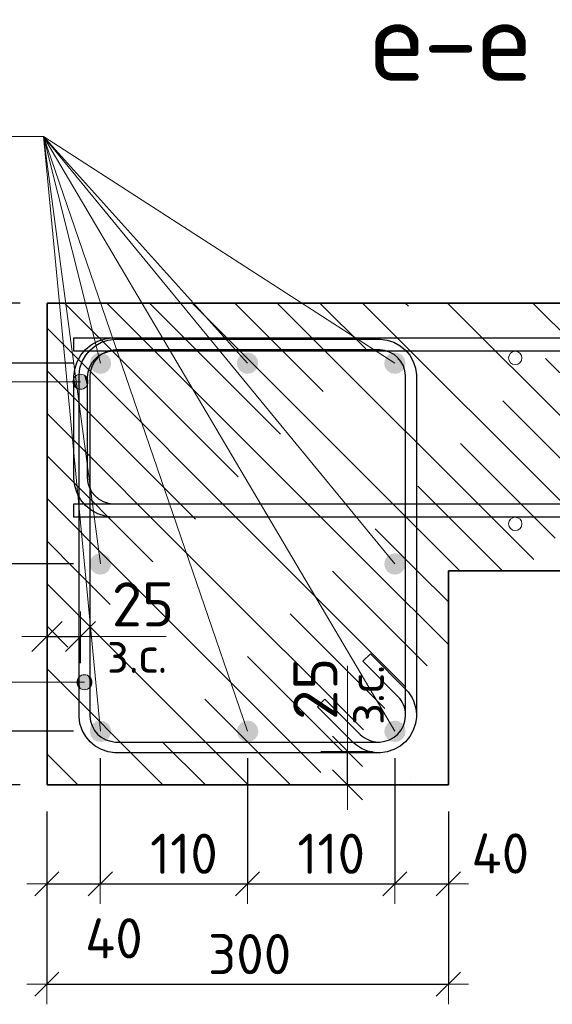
# Model space of a CAD drawing. Header units: metres. Extents: x -38 to 89, y -15 to 21.
# Tile 104 of 129: x 72.215 to 72.613, y 5.091 to 5.827. Entities that reach past the tile are written whole.
import ezdxf

# ---------------------------------------------------------------- set-up
doc = ezdxf.new("R2010")
doc.units = ezdxf.units.M
doc.header["$PDMODE"] = 65
for name, color, linetype, lineweight in [('XR$6$Арм. стержнями верхней зоны', 180, 'Continuous', 35), ('XR$6$Арм. стержнями нижней зоны', 180, 'Continuous', 35), ('XR$6$Арм.стержн. Арматура края', 96, 'Continuous', 35), ('XR$6$Арм.стержн. Хомут', 240, 'Continuous', 35), ('XR$6$Арм.стержн.горизонт. 1', 180, 'Continuous', 35), ('XR$6$Размерная линия (1)', 7, 'Continuous', 13), ('XR$6$Размерная линия_ общее', 7, 'Continuous', 13)]:
    doc.layers.add(name, color=color, linetype=linetype, lineweight=lineweight)
doc.styles.add('ISOCPEUR', font='txt')
doc.dimstyles.new('DIMSTYLE_18', dxfattribs={"dimtxt": 0.033, "dimasz": 0.0375, "dimexe": 0, "dimexo": 0, "dimgap": 0.0165, "dimtad": 2, "dimdec": 0, "dimlfac": 1000, "dimrnd": 1, "dimzin": 12, "dimdsep": 46, "dimtxsty": 'ISOCPEUR', "dimblk1": 'ALL_ML_STRICH', "dimblk2": 'ALL_ML_STRICH', "dimsah": 1, "dimcen": 0, "dimclrd": 7, "dimclre": 256, "dimclrt": 7, "dimadec": 0, "dimazin": 0, "dimtfac": 1, "dimtdec": 0, "dimtix": 1, "dimtmove": 2, "dimatfit": 3, "dimfxl": 0, "dimtvp": 1.2, "dimtzin": 0, "dimlwd": 0, "dimlwe": -3, "dimarcsym": 0})
doc.dimstyles.new('DIMSTYLE_24', dxfattribs={"dimtxt": 0.03, "dimasz": 0.03, "dimexe": 0, "dimexo": 0, "dimgap": 0.015, "dimtad": 2, "dimdec": 0, "dimlfac": 1000, "dimrnd": 5, "dimzin": 12, "dimdsep": 46, "dimtxsty": 'ISOCPEUR', "dimblk1": 'ALL_ML_STRICH', "dimblk2": 'ALL_ML_STRICH', "dimsah": 1, "dimcen": 0, "dimclrd": 7, "dimclre": 256, "dimclrt": 7, "dimadec": 0, "dimazin": 0, "dimtfac": 1, "dimtdec": 0, "dimtix": 1, "dimtmove": 2, "dimatfit": 3, "dimfxl": 0, "dimtzin": 0, "dimlwd": 0, "dimlwe": -3, "dimarcsym": 0})
doc.dimstyles.new('DIMSTYLE_28', dxfattribs={"dimtxt": 0.03, "dimasz": 0.03, "dimexe": 0, "dimexo": 0, "dimgap": 0.015, "dimtad": 2, "dimdec": 0, "dimlfac": 1000, "dimrnd": 5, "dimzin": 12, "dimdsep": 46, "dimtxsty": 'ISOCPEUR', "dimblk1": 'ALL_ML_STRICH', "dimblk2": 'ALL_ML_STRICH', "dimsah": 1, "dimcen": 0, "dimclrd": 7, "dimclre": 256, "dimclrt": 7, "dimadec": 0, "dimazin": 0, "dimtfac": 1, "dimtdec": 0, "dimtix": 1, "dimtmove": 2, "dimatfit": 3, "dimfxl": 0, "dimtvp": 1.2, "dimtzin": 0, "dimlwd": 0, "dimlwe": -3, "dimarcsym": 0})
doc.dimstyles.new('DIMSTYLE_35', dxfattribs={"dimtxt": 0.03, "dimasz": 0.03, "dimexe": 0, "dimexo": 0, "dimgap": 0.015, "dimtad": 0, "dimdec": 0, "dimlfac": 1000, "dimrnd": 5, "dimzin": 12, "dimdsep": 46, "dimtxsty": 'ISOCPEUR', "dimblk1": 'ALL_ML_STRICH', "dimblk2": 'ALL_ML_STRICH', "dimsah": 1, "dimcen": 0, "dimclrd": 7, "dimclre": 256, "dimclrt": 7, "dimadec": 0, "dimazin": 0, "dimtfac": 1, "dimtdec": 0, "dimtix": 1, "dimtmove": 2, "dimatfit": 3, "dimfxl": 0, "dimtvp": 1.2, "dimtzin": 0, "dimlwd": 0, "dimlwe": -3, "dimarcsym": 0})
pattern_1 = [(135, (0, 0), (-0.031819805, -0.031819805), [0.4, -0.05, 0, -0.05]), (135, (-0.01591, -0.01591), (-0.031819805, -0.031819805), [0.8, -0.1, 0.1, -0.1])]

# ---------------------------------------------------------------- blocks, each defined once
blk = doc.blocks.new('ALL_ML_STRICH')
at = {"color": 0, "linetype": 'ByBlock', "lineweight": -2}
for p, q in [((0, -0.5), (0, 0.5)), ((-0.3, -0.3), (0.3, 0.3)), ((-1, 0), (0.5, 0))]:
    blk.add_line(p, q, dxfattribs=at)
blk = doc.blocks.new('*D800')
at = {"layer": 'DEFPOINTS', "color": 7, "linetype": 'Continuous', "lineweight": 13, "transparency": 33554687}
for p in [(72.41955, 5.28017), (72.42455, 5.25517), (72.45954, 5.25517)]:
    blk.add_point(p, dxfattribs=at)
at = {"layer": 'XR$6$Размерная линия_ общее', "color": 253, "linetype": 'Continuous', "lineweight": -2, "true_color": 0xa0a0a0, "transparency": 33554687}
for p, q in [((72.43955, 5.28017), (72.45954, 5.28017)), ((72.44455, 5.25517), (72.45954, 5.25517))]:
    blk.add_line(p, q, dxfattribs=at)
at = {"layer": 'XR$6$Размерная линия_ общее', "color": 7, "linetype": 'Continuous', "lineweight": -2, "transparency": 33554687}
blk.add_line((72.45954, 5.25517), (72.45954, 5.28017), dxfattribs=at)
at = {"layer": 'XR$6$Размерная линия_ общее', "color": 7, "linetype": 'Continuous', "lineweight": 13, "transparency": 33554687, "xscale": 0.0375, "yscale": 0.0375, "zscale": 0.0375}
for p, rotation in [((72.45954, 5.28017), 90), ((72.45954, 5.25517), 270)]:
    blk.add_blockref('ALL_ML_STRICH', p, dxfattribs=dict(at, rotation=rotation))
at = {"layer": 'XR$6$Размерная линия_ общее', "color": 7, "linetype": 'Continuous', "lineweight": 13, "transparency": 33554687, "insert": (72.43554, 5.3269), "char_height": 0.033, "width": 0.066, "attachment_point": 5, "rotation": 90, "style": 'ISOCPEUR'}
blk.add_mtext('\\A1;{25}', dxfattribs=at)
at = {"layer": 'XR$6$Размерная линия_ общее', "color": 7, "linetype": 'Continuous', "lineweight": 13, "transparency": 33554687, "insert": (72.45975, 5.29995), "char_height": 0.027, "width": 0.00135, "attachment_point": 1, "rotation": 90, "line_spacing_factor": 0.60241, "style": 'ISOCPEUR'}
blk.add_mtext('з.с.', dxfattribs=at)
blk = doc.blocks.new('*D944')
at = {"layer": 'DEFPOINTS', "color": 7, "linetype": 'Continuous', "lineweight": 13, "transparency": 33554687}
for p in [(72.23488, 5.25517), (72.53488, 5.25517), (72.23488, 5.10618)]:
    blk.add_point(p, dxfattribs=at)
at = {"layer": 'XR$6$Размерная линия (1)', "color": 9, "linetype": 'Continuous', "lineweight": -2, "true_color": 0xc7c7c7, "transparency": 33554687}
for p, q in [((72.23488, 5.23517), (72.23488, 5.10618)), ((72.53488, 5.23517), (72.53488, 5.10618))]:
    blk.add_line(p, q, dxfattribs=at)
at = {"layer": 'XR$6$Размерная линия (1)', "color": 7, "linetype": 'Continuous', "lineweight": -2, "transparency": 33554687}
blk.add_line((72.23488, 5.10618), (72.53488, 5.10618), dxfattribs=at)
at = {"layer": 'XR$6$Размерная линия (1)', "color": 7, "linetype": 'Continuous', "lineweight": 13, "transparency": 33554687, "xscale": 0.03, "yscale": 0.03, "zscale": 0.03, "rotation": 180}
blk.add_blockref('ALL_ML_STRICH', (72.23488, 5.10618), dxfattribs=at)
at = {"layer": 'XR$6$Размерная линия (1)', "color": 7, "linetype": 'Continuous', "lineweight": 13, "transparency": 33554687, "xscale": 0.03, "yscale": 0.03, "zscale": 0.03}
blk.add_blockref('ALL_ML_STRICH', (72.53488, 5.10618), dxfattribs=at)
at = {"layer": 'XR$6$Размерная линия (1)', "color": 7, "linetype": 'Continuous', "lineweight": 13, "transparency": 33554687, "insert": (72.38638, 5.12868), "char_height": 0.03, "width": 0.09, "attachment_point": 5, "style": 'ISOCPEUR'}
blk.add_mtext('\\A1;{300}', dxfattribs=at)
blk = doc.blocks.new('*D945')
at = {"layer": 'DEFPOINTS', "color": 7, "linetype": 'Continuous', "lineweight": 13, "transparency": 33554687}
for p in [(72.27481, 5.29517), (72.23488, 5.25517), (72.23488, 5.18118)]:
    blk.add_point(p, dxfattribs=at)
at = {"layer": 'XR$6$Размерная линия (1)', "color": 9, "linetype": 'Continuous', "lineweight": -2, "true_color": 0xc7c7c7, "transparency": 33554687}
for p, q in [((72.27481, 5.27517), (72.27481, 5.18118)), ((72.23488, 5.23517), (72.23488, 5.18118))]:
    blk.add_line(p, q, dxfattribs=at)
at = {"layer": 'XR$6$Размерная линия (1)', "color": 7, "linetype": 'Continuous', "lineweight": -2, "transparency": 33554687}
blk.add_line((72.23488, 5.18118), (72.27481, 5.18118), dxfattribs=at)
at = {"layer": 'XR$6$Размерная линия (1)', "color": 7, "linetype": 'Continuous', "lineweight": 13, "transparency": 33554687, "xscale": 0.03, "yscale": 0.03, "zscale": 0.03, "rotation": 180}
blk.add_blockref('ALL_ML_STRICH', (72.23488, 5.18118), dxfattribs=at)
at = {"layer": 'XR$6$Размерная линия (1)', "color": 7, "linetype": 'Continuous', "lineweight": 13, "transparency": 33554687, "xscale": 0.03, "yscale": 0.03, "zscale": 0.03}
blk.add_blockref('ALL_ML_STRICH', (72.27481, 5.18118), dxfattribs=at)
at = {"layer": 'XR$6$Размерная линия (1)', "color": 7, "linetype": 'Continuous', "lineweight": 13, "transparency": 33554687, "insert": (72.28497, 5.14047), "char_height": 0.03, "width": 0.06, "attachment_point": 5, "style": 'ISOCPEUR'}
blk.add_mtext('\\A1;{40}', dxfattribs=at)
blk = doc.blocks.new('*D946')
at = {"layer": 'DEFPOINTS', "color": 7, "linetype": 'Continuous', "lineweight": 13, "transparency": 33554687}
for p in [(72.27481, 5.29517), (72.38481, 5.29517), (72.27481, 5.18118)]:
    blk.add_point(p, dxfattribs=at)
at = {"layer": 'XR$6$Размерная линия (1)', "color": 9, "linetype": 'Continuous', "lineweight": -2, "true_color": 0xc7c7c7, "transparency": 33554687}
for p, q in [((72.27481, 5.27517), (72.27481, 5.18118)), ((72.38481, 5.27517), (72.38481, 5.18118))]:
    blk.add_line(p, q, dxfattribs=at)
at = {"layer": 'XR$6$Размерная линия (1)', "color": 7, "linetype": 'Continuous', "lineweight": -2, "transparency": 33554687}
blk.add_line((72.27481, 5.18118), (72.38481, 5.18118), dxfattribs=at)
at = {"layer": 'XR$6$Размерная линия (1)', "color": 7, "linetype": 'Continuous', "lineweight": 13, "transparency": 33554687, "xscale": 0.03, "yscale": 0.03, "zscale": 0.03, "rotation": 180}
blk.add_blockref('ALL_ML_STRICH', (72.27481, 5.18118), dxfattribs=at)
at = {"layer": 'XR$6$Размерная линия (1)', "color": 7, "linetype": 'Continuous', "lineweight": 13, "transparency": 33554687, "xscale": 0.03, "yscale": 0.03, "zscale": 0.03}
blk.add_blockref('ALL_ML_STRICH', (72.38481, 5.18118), dxfattribs=at)
at = {"layer": 'XR$6$Размерная линия (1)', "color": 7, "linetype": 'Continuous', "lineweight": 13, "transparency": 33554687, "insert": (72.33731, 5.20368), "char_height": 0.03, "width": 0.09, "attachment_point": 5, "style": 'ISOCPEUR'}
blk.add_mtext('\\A1;{110}', dxfattribs=at)
blk = doc.blocks.new('*D947')
at = {"layer": 'DEFPOINTS', "color": 7, "linetype": 'Continuous', "lineweight": 13, "transparency": 33554687}
for p in [(72.38481, 5.29517), (72.49488, 5.29517), (72.38481, 5.18118)]:
    blk.add_point(p, dxfattribs=at)
at = {"layer": 'XR$6$Размерная линия (1)', "color": 9, "linetype": 'Continuous', "lineweight": -2, "true_color": 0xc7c7c7, "transparency": 33554687}
for p, q in [((72.38481, 5.27517), (72.38481, 5.18118)), ((72.49488, 5.27517), (72.49488, 5.18118))]:
    blk.add_line(p, q, dxfattribs=at)
at = {"layer": 'XR$6$Размерная линия (1)', "color": 7, "linetype": 'Continuous', "lineweight": -2, "transparency": 33554687}
blk.add_line((72.38481, 5.18118), (72.49488, 5.18118), dxfattribs=at)
at = {"layer": 'XR$6$Размерная линия (1)', "color": 7, "linetype": 'Continuous', "lineweight": 13, "transparency": 33554687, "xscale": 0.03, "yscale": 0.03, "zscale": 0.03, "rotation": 180}
blk.add_blockref('ALL_ML_STRICH', (72.38481, 5.18118), dxfattribs=at)
at = {"layer": 'XR$6$Размерная линия (1)', "color": 7, "linetype": 'Continuous', "lineweight": 13, "transparency": 33554687, "xscale": 0.03, "yscale": 0.03, "zscale": 0.03}
blk.add_blockref('ALL_ML_STRICH', (72.49488, 5.18118), dxfattribs=at)
at = {"layer": 'XR$6$Размерная линия (1)', "color": 7, "linetype": 'Continuous', "lineweight": 13, "transparency": 33554687, "insert": (72.44735, 5.20368), "char_height": 0.03, "width": 0.09, "attachment_point": 5, "style": 'ISOCPEUR'}
blk.add_mtext('\\A1;{110}', dxfattribs=at)
blk = doc.blocks.new('*D948')
at = {"layer": 'DEFPOINTS', "color": 7, "linetype": 'Continuous', "lineweight": 13, "transparency": 33554687}
for p in [(72.49488, 5.29517), (72.53488, 5.25517), (72.49488, 5.18118)]:
    blk.add_point(p, dxfattribs=at)
at = {"layer": 'XR$6$Размерная линия (1)', "color": 9, "linetype": 'Continuous', "lineweight": -2, "true_color": 0xc7c7c7, "transparency": 33554687}
for p, q in [((72.49488, 5.27517), (72.49488, 5.18118)), ((72.53488, 5.23517), (72.53488, 5.18118))]:
    blk.add_line(p, q, dxfattribs=at)
at = {"layer": 'XR$6$Размерная линия (1)', "color": 7, "linetype": 'Continuous', "lineweight": -2, "transparency": 33554687}
blk.add_line((72.49488, 5.18118), (72.53488, 5.18118), dxfattribs=at)
at = {"layer": 'XR$6$Размерная линия (1)', "color": 7, "linetype": 'Continuous', "lineweight": 13, "transparency": 33554687, "xscale": 0.03, "yscale": 0.03, "zscale": 0.03, "rotation": 180}
blk.add_blockref('ALL_ML_STRICH', (72.49488, 5.18118), dxfattribs=at)
at = {"layer": 'XR$6$Размерная линия (1)', "color": 7, "linetype": 'Continuous', "lineweight": 13, "transparency": 33554687, "xscale": 0.03, "yscale": 0.03, "zscale": 0.03}
blk.add_blockref('ALL_ML_STRICH', (72.53488, 5.18118), dxfattribs=at)
at = {"layer": 'XR$6$Размерная линия (1)', "color": 7, "linetype": 'Continuous', "lineweight": 13, "transparency": 33554687, "insert": (72.5737, 5.20387), "char_height": 0.03, "width": 0.06, "attachment_point": 5, "style": 'ISOCPEUR'}
blk.add_mtext('\\A1;{40}', dxfattribs=at)
blk = doc.blocks.new('*D949')
at = {"layer": 'DEFPOINTS', "color": 7, "linetype": 'Continuous', "lineweight": 13, "transparency": 33554687}
for p in [(72.23488, 5.61517), (72.10014, 5.25517), (72.23488, 5.25517)]:
    blk.add_point(p, dxfattribs=at)
at = {"layer": 'XR$6$Размерная линия (1)', "color": 9, "linetype": 'Continuous', "lineweight": -2, "true_color": 0xc7c7c7, "transparency": 33554687}
for p, q in [((72.21488, 5.61517), (72.10014, 5.61517)), ((72.21488, 5.25517), (72.10014, 5.25517))]:
    blk.add_line(p, q, dxfattribs=at)
at = {"layer": 'XR$6$Размерная линия (1)', "color": 7, "linetype": 'Continuous', "lineweight": -2, "transparency": 33554687}
blk.add_line((72.10014, 5.25517), (72.10014, 5.61517), dxfattribs=at)
at = {"layer": 'XR$6$Размерная линия (1)', "color": 7, "linetype": 'Continuous', "lineweight": 13, "transparency": 33554687, "xscale": 0.03, "yscale": 0.03, "zscale": 0.03}
for p, rotation in [((72.10014, 5.61517), 90), ((72.10014, 5.25517), 270)]:
    blk.add_blockref('ALL_ML_STRICH', p, dxfattribs=dict(at, rotation=rotation))
at = {"layer": 'XR$6$Размерная линия (1)', "color": 7, "linetype": 'Continuous', "lineweight": 13, "transparency": 33554687, "insert": (72.07764, 5.43667), "char_height": 0.03, "width": 0.09, "attachment_point": 5, "rotation": 90, "style": 'ISOCPEUR'}
blk.add_mtext('\\A1;{360}', dxfattribs=at)
blk = doc.blocks.new('*D950')
at = {"layer": 'DEFPOINTS', "color": 7, "linetype": 'Continuous', "lineweight": 13, "transparency": 33554687}
for p in [(72.27481, 5.29517), (72.18708, 5.25517), (72.23488, 5.25517)]:
    blk.add_point(p, dxfattribs=at)
at = {"layer": 'XR$6$Размерная линия (1)', "color": 9, "linetype": 'Continuous', "lineweight": -2, "true_color": 0xc7c7c7, "transparency": 33554687}
for p, q in [((72.25481, 5.29517), (72.18708, 5.29517)), ((72.21488, 5.25517), (72.18708, 5.25517))]:
    blk.add_line(p, q, dxfattribs=at)
at = {"layer": 'XR$6$Размерная линия (1)', "color": 7, "linetype": 'Continuous', "lineweight": -2, "transparency": 33554687}
blk.add_line((72.18708, 5.25517), (72.18708, 5.29517), dxfattribs=at)
at = {"layer": 'XR$6$Размерная линия (1)', "color": 7, "linetype": 'Continuous', "lineweight": 13, "transparency": 33554687, "xscale": 0.03, "yscale": 0.03, "zscale": 0.03}
for p, rotation in [((72.18708, 5.29517), 90), ((72.18708, 5.25517), 270)]:
    blk.add_blockref('ALL_ML_STRICH', p, dxfattribs=dict(at, rotation=rotation))
at = {"layer": 'XR$6$Размерная линия (1)', "color": 7, "linetype": 'Continuous', "lineweight": 13, "transparency": 33554687, "insert": (72.1645, 5.22086), "char_height": 0.03, "width": 0.06, "attachment_point": 5, "rotation": 90, "style": 'ISOCPEUR'}
blk.add_mtext('\\A1;{40}', dxfattribs=at)
blk = doc.blocks.new('*D951')
at = {"layer": 'DEFPOINTS', "color": 7, "linetype": 'Continuous', "lineweight": 13, "transparency": 33554687}
for p in [(72.27481, 5.42017), (72.18708, 5.29517), (72.27481, 5.29517)]:
    blk.add_point(p, dxfattribs=at)
at = {"layer": 'XR$6$Размерная линия (1)', "color": 9, "linetype": 'Continuous', "lineweight": -2, "true_color": 0xc7c7c7, "transparency": 33554687}
for p, q in [((72.25481, 5.42017), (72.18708, 5.42017)), ((72.25481, 5.29517), (72.18708, 5.29517))]:
    blk.add_line(p, q, dxfattribs=at)
at = {"layer": 'XR$6$Размерная линия (1)', "color": 7, "linetype": 'Continuous', "lineweight": -2, "transparency": 33554687}
blk.add_line((72.18708, 5.29517), (72.18708, 5.42017), dxfattribs=at)
at = {"layer": 'XR$6$Размерная линия (1)', "color": 7, "linetype": 'Continuous', "lineweight": 13, "transparency": 33554687, "xscale": 0.03, "yscale": 0.03, "zscale": 0.03}
for p, rotation in [((72.18708, 5.42017), 90), ((72.18708, 5.29517), 270)]:
    blk.add_blockref('ALL_ML_STRICH', p, dxfattribs=dict(at, rotation=rotation))
at = {"layer": 'XR$6$Размерная линия (1)', "color": 7, "linetype": 'Continuous', "lineweight": 13, "transparency": 33554687, "insert": (72.16458, 5.36217), "char_height": 0.03, "width": 0.09, "attachment_point": 5, "rotation": 90, "style": 'ISOCPEUR'}
blk.add_mtext('\\A1;{125}', dxfattribs=at)
blk = doc.blocks.new('*D952')
at = {"layer": 'DEFPOINTS', "color": 7, "linetype": 'Continuous', "lineweight": 13, "transparency": 33554687}
for p in [(72.27492, 5.57017), (72.18708, 5.42017), (72.27481, 5.42017)]:
    blk.add_point(p, dxfattribs=at)
at = {"layer": 'XR$6$Размерная линия (1)', "color": 9, "linetype": 'Continuous', "lineweight": -2, "true_color": 0xc7c7c7, "transparency": 33554687}
for p, q in [((72.25492, 5.57017), (72.18708, 5.57017)), ((72.25481, 5.42017), (72.18708, 5.42017))]:
    blk.add_line(p, q, dxfattribs=at)
at = {"layer": 'XR$6$Размерная линия (1)', "color": 7, "linetype": 'Continuous', "lineweight": -2, "transparency": 33554687}
blk.add_line((72.18708, 5.42017), (72.18708, 5.57017), dxfattribs=at)
at = {"layer": 'XR$6$Размерная линия (1)', "color": 7, "linetype": 'Continuous', "lineweight": 13, "transparency": 33554687, "xscale": 0.03, "yscale": 0.03, "zscale": 0.03}
for p, rotation in [((72.18708, 5.57017), 90), ((72.18708, 5.42017), 270)]:
    blk.add_blockref('ALL_ML_STRICH', p, dxfattribs=dict(at, rotation=rotation))
at = {"layer": 'XR$6$Размерная линия (1)', "color": 7, "linetype": 'Continuous', "lineweight": 13, "transparency": 33554687, "insert": (72.16458, 5.49967), "char_height": 0.03, "width": 0.09, "attachment_point": 5, "rotation": 90, "style": 'ISOCPEUR'}
blk.add_mtext('\\A1;{150}', dxfattribs=at)
blk = doc.blocks.new('*D953')
at = {"layer": 'DEFPOINTS', "color": 7, "linetype": 'Continuous', "lineweight": 13, "transparency": 33554687}
for p in [(72.23488, 5.61517), (72.18708, 5.57017), (72.27492, 5.57017)]:
    blk.add_point(p, dxfattribs=at)
at = {"layer": 'XR$6$Размерная линия (1)', "color": 9, "linetype": 'Continuous', "lineweight": -2, "true_color": 0xc7c7c7, "transparency": 33554687}
for p, q in [((72.21488, 5.61517), (72.18708, 5.61517)), ((72.25492, 5.57017), (72.18708, 5.57017))]:
    blk.add_line(p, q, dxfattribs=at)
at = {"layer": 'XR$6$Размерная линия (1)', "color": 7, "linetype": 'Continuous', "lineweight": -2, "transparency": 33554687}
blk.add_line((72.18708, 5.57017), (72.18708, 5.61517), dxfattribs=at)
at = {"layer": 'XR$6$Размерная линия (1)', "color": 7, "linetype": 'Continuous', "lineweight": 13, "transparency": 33554687, "xscale": 0.03, "yscale": 0.03, "zscale": 0.03}
for p, rotation in [((72.18708, 5.61517), 90), ((72.18708, 5.57017), 270)]:
    blk.add_blockref('ALL_ML_STRICH', p, dxfattribs=dict(at, rotation=rotation))
at = {"layer": 'XR$6$Размерная линия (1)', "color": 7, "linetype": 'Continuous', "lineweight": 13, "transparency": 33554687, "insert": (72.16422, 5.65888), "char_height": 0.03, "width": 0.06, "attachment_point": 5, "rotation": 90, "style": 'ISOCPEUR'}
blk.add_mtext('\\A1;{45}', dxfattribs=at)
blk = doc.blocks.new('*D954')
at = {"layer": 'DEFPOINTS', "color": 7, "linetype": 'Continuous', "lineweight": 13, "transparency": 33554687}
for p in [(72.23496, 5.36602), (72.23496, 5.33103), (72.25996, 5.32603)]:
    blk.add_point(p, dxfattribs=at)
at = {"layer": 'XR$6$Размерная линия_ общее', "color": 253, "linetype": 'Continuous', "lineweight": -2, "true_color": 0xa0a0a0, "transparency": 33554687}
for p, q in [((72.23496, 5.35103), (72.23496, 5.36602)), ((72.25996, 5.34603), (72.25996, 5.36602))]:
    blk.add_line(p, q, dxfattribs=at)
at = {"layer": 'XR$6$Размерная линия_ общее', "color": 7, "linetype": 'Continuous', "lineweight": -2, "transparency": 33554687}
blk.add_line((72.23496, 5.36602), (72.25996, 5.36602), dxfattribs=at)
at = {"layer": 'XR$6$Размерная линия_ общее', "color": 7, "linetype": 'Continuous', "lineweight": 13, "transparency": 33554687, "xscale": 0.0375, "yscale": 0.0375, "zscale": 0.0375, "rotation": 180}
blk.add_blockref('ALL_ML_STRICH', (72.23496, 5.36602), dxfattribs=at)
at = {"layer": 'XR$6$Размерная линия_ общее', "color": 7, "linetype": 'Continuous', "lineweight": 13, "transparency": 33554687, "xscale": 0.0375, "yscale": 0.0375, "zscale": 0.0375}
blk.add_blockref('ALL_ML_STRICH', (72.25996, 5.36602), dxfattribs=at)
at = {"layer": 'XR$6$Размерная линия_ общее', "color": 7, "linetype": 'Continuous', "lineweight": 13, "transparency": 33554687, "insert": (72.30669, 5.39002), "char_height": 0.033, "width": 0.066, "attachment_point": 5, "style": 'ISOCPEUR'}
blk.add_mtext('\\A1;{25}', dxfattribs=at)
at = {"layer": 'XR$6$Размерная линия_ общее', "color": 7, "linetype": 'Continuous', "lineweight": 13, "transparency": 33554687, "insert": (72.27974, 5.36581), "char_height": 0.027, "width": 0.00135, "attachment_point": 1, "line_spacing_factor": 0.60241, "style": 'ISOCPEUR'}
blk.add_mtext('з.с.', dxfattribs=at)

msp = doc.modelspace()

# ---------------------------------------------------------------- hatches: boundary and pattern name
at = {"linetype": 'Continuous', "lineweight": 13, "transparency": 33554687}
h = msp.add_hatch(dxfattribs=at)
h.set_pattern_fill('__________540', scale=0.015, style=0, pattern_type=2)
h.set_pattern_definition(pattern_1)
h.paths.add_polyline_path([(72.23496, 5.61517), (72.23496, 5.41517), (72.83857, 5.41517), (72.83857, 5.61517)], flags=0)
h = msp.add_hatch(dxfattribs=at)
h.set_pattern_fill('__________540', scale=0.015, style=0, pattern_type=2)
h.set_pattern_definition(pattern_1)
h.paths.add_polyline_path([(72.53496, 5.41517), (72.23496, 5.41517), (72.23496, 5.25517), (72.53496, 5.25517)], flags=0)
at = {"layer": 'XR$6$Арм.стержн. Арматура края', "linetype": 'Continuous', "lineweight": 13, "transparency": 33554687}
for points in [[(72.25714, 5.56118), (72.25996, 5.55071), (72.25996, 5.56196)], [(72.25996, 5.56196), (72.25996, 5.55071), (72.26277, 5.5515)], [(72.25996, 5.56196), (72.26277, 5.5515), (72.26277, 5.56118)], [(72.25512, 5.55353), (72.25512, 5.55915), (72.25433, 5.55634)], [(72.25512, 5.55915), (72.25714, 5.5515), (72.25714, 5.56118)], [(72.25512, 5.55915), (72.25512, 5.55353), (72.25714, 5.5515)], [(72.25714, 5.56118), (72.25714, 5.5515), (72.25996, 5.55071)], [(72.26277, 5.56118), (72.26277, 5.5515), (72.26479, 5.55353)], [(72.26277, 5.56118), (72.26479, 5.55353), (72.26479, 5.55915)], [(72.26479, 5.55915), (72.26479, 5.55353), (72.26558, 5.55634)]]:
    msp.add_hatch(color=7, dxfattribs=at).paths.add_polyline_path(points)
at = {"layer": 'XR$6$Арм.стержн. Хомут', "linetype": 'Continuous', "lineweight": 13, "transparency": 33554687}
for points in [[(72.25809, 5.32899), (72.25809, 5.33462), (72.2573, 5.3318)], [(72.25809, 5.33462), (72.26011, 5.32697), (72.26011, 5.33664)], [(72.25809, 5.33462), (72.25809, 5.32899), (72.26011, 5.32697)], [(72.26011, 5.33664), (72.26292, 5.32618), (72.26292, 5.33743)], [(72.26011, 5.33664), (72.26011, 5.32697), (72.26292, 5.32618)], [(72.26292, 5.33743), (72.26292, 5.32618), (72.26574, 5.32697)], [(72.26292, 5.33743), (72.26574, 5.32697), (72.26574, 5.33664)], [(72.26574, 5.33664), (72.26574, 5.32697), (72.26776, 5.32899)], [(72.26574, 5.33664), (72.26776, 5.32899), (72.26776, 5.33462)], [(72.26776, 5.33462), (72.26776, 5.32899), (72.26855, 5.3318)]]:
    msp.add_hatch(color=7, dxfattribs=at).paths.add_polyline_path(points)
at = {"layer": 'XR$6$Арм.стержн.горизонт. 1', "linetype": 'Continuous', "lineweight": 50, "transparency": 33554687}
for points in [[(72.28292, 5.57017), (72.28231, 5.57323), (72.28058, 5.57583), (72.27798, 5.57756), (72.27492, 5.57817), (72.27186, 5.57756), (72.26927, 5.57583), (72.26753, 5.57323), (72.26692, 5.57017), (72.26753, 5.56711), (72.26927, 5.56452), (72.27186, 5.56278), (72.27492, 5.56217), (72.27798, 5.56278), (72.28058, 5.56452), (72.28231, 5.56711)], [(72.39285, 5.57017), (72.39224, 5.57323), (72.3905, 5.57583), (72.38791, 5.57756), (72.38485, 5.57817), (72.38179, 5.57756), (72.37919, 5.57583), (72.37746, 5.57323), (72.37685, 5.57017), (72.37746, 5.56711), (72.37919, 5.56452), (72.38179, 5.56278), (72.38485, 5.56217), (72.38791, 5.56278), (72.3905, 5.56452), (72.39224, 5.56711)], [(72.50292, 5.57017), (72.50231, 5.57323), (72.50058, 5.57583), (72.49799, 5.57756), (72.49492, 5.57817), (72.49186, 5.57756), (72.48927, 5.57583), (72.48753, 5.57323), (72.48692, 5.57017), (72.48753, 5.56711), (72.48927, 5.56452), (72.49186, 5.56278), (72.49492, 5.56217), (72.49799, 5.56278), (72.50058, 5.56452), (72.50231, 5.56711)], [(72.28289, 5.42017), (72.28228, 5.42323), (72.28054, 5.42583), (72.27795, 5.42756), (72.27489, 5.42817), (72.27182, 5.42756), (72.26923, 5.42583), (72.26749, 5.42323), (72.26689, 5.42017), (72.26749, 5.41711), (72.26923, 5.41452), (72.27182, 5.41278), (72.27489, 5.41217), (72.27795, 5.41278), (72.28054, 5.41452), (72.28228, 5.41711)], [(72.50296, 5.42017), (72.50235, 5.42323), (72.50062, 5.42583), (72.49802, 5.42756), (72.49496, 5.42817), (72.4919, 5.42756), (72.4893, 5.42583), (72.48757, 5.42323), (72.48696, 5.42017), (72.48757, 5.41711), (72.4893, 5.41452), (72.4919, 5.41278), (72.49496, 5.41217), (72.49802, 5.41278), (72.50062, 5.41452), (72.50235, 5.41711)], [(72.28289, 5.29517), (72.28228, 5.29823), (72.28054, 5.30083), (72.27795, 5.30256), (72.27489, 5.30317), (72.27182, 5.30256), (72.26923, 5.30083), (72.26749, 5.29823), (72.26689, 5.29517), (72.26749, 5.29211), (72.26923, 5.28952), (72.27182, 5.28778), (72.27489, 5.28717), (72.27795, 5.28778), (72.28054, 5.28952), (72.28228, 5.29211)], [(72.39289, 5.29517), (72.39228, 5.29823), (72.39054, 5.30083), (72.38795, 5.30256), (72.38489, 5.30317), (72.38182, 5.30256), (72.37923, 5.30083), (72.37749, 5.29823), (72.37689, 5.29517), (72.37749, 5.29211), (72.37923, 5.28952), (72.38182, 5.28778), (72.38489, 5.28717), (72.38795, 5.28778), (72.39054, 5.28952), (72.39228, 5.29211)], [(72.50296, 5.29517), (72.50235, 5.29823), (72.50062, 5.30083), (72.49802, 5.30256), (72.49496, 5.30317), (72.4919, 5.30256), (72.4893, 5.30083), (72.48757, 5.29823), (72.48696, 5.29517), (72.48757, 5.29211), (72.4893, 5.28952), (72.4919, 5.28778), (72.49496, 5.28717), (72.49802, 5.28778), (72.50062, 5.28952), (72.50235, 5.29211)]]:
    msp.add_hatch(color=7, dxfattribs=at).paths.add_polyline_path(points)

# ---------------------------------------------------------------- linework, layer by layer
at = {"color": 7, "linetype": 'Continuous', "lineweight": 35, "transparency": 33554687}
for p, q in [((72.23496, 5.61517), (72.23496, 5.41517)), ((72.83857, 5.61517), (72.23496, 5.61517)), ((72.23496, 5.41517), (72.23496, 5.25517)), ((72.53496, 5.41517), (72.83857, 5.41517)), ((72.53496, 5.25517), (72.53496, 5.41517)), ((72.23496, 5.25517), (72.53496, 5.25517))]:
    msp.add_line(p, q, dxfattribs=at)
at = {"color": 7, "linetype": 'Continuous', "lineweight": 13, "transparency": 33554687}
for p, q in [((72.25996, 5.36602), (72.32396, 5.36602)), ((72.45954, 5.28017), (72.45954, 5.34417))]:
    msp.add_line(p, q, dxfattribs=at)
for centre in [(72.58488, 5.57412), (72.58492, 5.45012)]:
    msp.add_circle(centre, 0.005, dxfattribs=at)
at = {"layer": 'XR$6$Арм. стержнями верхней зоны', "color": 4, "linetype": 'Continuous', "lineweight": 25, "transparency": 33554687}
msp.add_lwpolyline([(72.25493, 5.58917), (72.84357, 5.58917), (72.84357, 5.57917), (72.25493, 5.57917), (72.25493, 5.58917)], dxfattribs=at)
msp.add_lwpolyline([(72.25493, 5.58917), (72.84357, 5.58917), (72.84357, 5.57917), (72.25493, 5.57917), (72.25493, 5.58917)], dxfattribs=at)
at = {"layer": 'XR$6$Арм. стержнями нижней зоны', "color": 4, "linetype": 'Continuous', "lineweight": 25, "transparency": 33554687}
for points in [[(72.25493, 5.46517), (72.84357, 5.46517), (72.84357, 5.45517), (72.25493, 5.45517), (72.25493, 5.46517)], [(72.25494, 5.46517), (72.84357, 5.46517), (72.84357, 5.45517), (72.25494, 5.45517), (72.25494, 5.46517)]]:
    msp.add_lwpolyline(points, dxfattribs=at)
at = {"layer": 'XR$6$Арм.стержн. Арматура края', "color": 7, "linetype": 'Continuous', "lineweight": 13, "transparency": 33554687}
for p, q in [((72.25996, 5.56196), (72.25996, 5.56196)), ((72.09933, 5.55634), (72.25996, 5.55634)), ((72.25433, 5.55634), (72.25433, 5.55634)), ((72.26558, 5.55634), (72.26558, 5.55634)), ((72.25996, 5.55071), (72.25996, 5.55071))]:
    msp.add_line(p, q, dxfattribs=at)
at = {"layer": 'XR$6$Арм.стержн. Арматура края', "color": 4, "linetype": 'Continuous', "lineweight": 25, "transparency": 33554687}
for points in [[(72.75496, 5.45517), (72.28352, 5.45517), (72.27831, 5.4559), (72.27287, 5.45769), (72.26786, 5.4605), (72.26373, 5.46395), (72.26028, 5.46807), (72.25748, 5.47308), (72.25568, 5.47852), (72.25496, 5.48374), (72.25496, 5.56061), (72.25568, 5.56582), (72.25748, 5.57126), (72.26028, 5.57627), (72.26373, 5.5804), (72.26786, 5.58385), (72.27287, 5.58665), (72.27831, 5.58845), (72.28352, 5.58917), (72.75496, 5.58917)], [(72.75496, 5.45517), (72.28352, 5.45517), (72.27831, 5.4559), (72.27287, 5.45769), (72.26786, 5.4605), (72.26373, 5.46395), (72.26028, 5.46807), (72.25748, 5.47308), (72.25568, 5.47852), (72.25496, 5.48374), (72.25496, 5.56061), (72.25568, 5.56582), (72.25748, 5.57126), (72.26028, 5.57627), (72.26373, 5.5804), (72.26786, 5.58385), (72.27287, 5.58665), (72.27831, 5.58845), (72.28352, 5.58917), (72.75496, 5.58917)], [(72.75496, 5.57917), (72.28421, 5.57917), (72.28058, 5.57867), (72.27691, 5.57746), (72.27355, 5.57558), (72.27083, 5.5733), (72.26855, 5.57057), (72.26667, 5.56722), (72.26546, 5.56355), (72.26496, 5.55992), (72.26496, 5.48443), (72.26546, 5.4808), (72.26667, 5.47713), (72.26855, 5.47377), (72.27083, 5.47105), (72.27355, 5.46877), (72.27691, 5.46689), (72.28058, 5.46568), (72.28421, 5.46517), (72.75496, 5.46517)], [(72.75496, 5.57917), (72.28421, 5.57917), (72.28058, 5.57867), (72.27691, 5.57746), (72.27355, 5.57558), (72.27083, 5.5733), (72.26855, 5.57057), (72.26667, 5.56722), (72.26546, 5.56355), (72.26496, 5.55992), (72.26496, 5.48443), (72.26546, 5.4808), (72.26667, 5.47713), (72.26855, 5.47377), (72.27083, 5.47105), (72.27355, 5.46877), (72.27691, 5.46689), (72.28058, 5.46568), (72.28421, 5.46517), (72.75496, 5.46517)]]:
    msp.add_lwpolyline(points, dxfattribs=at)
at = {"layer": 'XR$6$Арм.стержн. Арматура края', "color": 7, "linetype": 'Continuous', "lineweight": 13, "transparency": 33554687}
msp.add_circle((72.25996, 5.55634), 0.00563, dxfattribs=at)
at = {"layer": 'XR$6$Арм.стержн. Хомут', "color": 7, "linetype": 'Continuous', "lineweight": 13, "transparency": 33554687}
for p, q in [((72.26292, 5.33743), (72.26292, 5.33743)), ((72.09338, 5.3318), (72.26292, 5.3318)), ((72.2573, 5.3318), (72.2573, 5.3318)), ((72.26855, 5.3318), (72.26855, 5.3318)), ((72.26292, 5.32618), (72.26292, 5.32618))]:
    msp.add_line(p, q, dxfattribs=at)
at = {"layer": 'XR$6$Арм.стержн. Хомут', "color": 40, "linetype": 'Continuous', "lineweight": 25, "transparency": 33554687}
msp.add_lwpolyline([(72.44266, 5.31919), (72.46909, 5.29276), (72.47051, 5.29152), (72.47203, 5.29043), (72.47365, 5.28948), (72.47531, 5.2887), (72.47704, 5.28808), (72.47885, 5.28761), (72.4807, 5.28731), (72.48258, 5.28717), (72.48373, 5.28717), (72.48735, 5.28768), (72.49101, 5.28888), (72.49436, 5.29076), (72.49709, 5.29304), (72.49937, 5.29577), (72.50125, 5.29913), (72.50246, 5.30279), (72.50296, 5.3064), (72.50296, 5.56094), (72.50246, 5.56456), (72.50125, 5.56822), (72.49937, 5.57157), (72.49709, 5.5743), (72.49436, 5.57658), (72.49101, 5.57846), (72.48735, 5.57967), (72.48373, 5.58017), (72.28615, 5.58017), (72.28254, 5.57967), (72.27888, 5.57846), (72.27552, 5.57658), (72.27279, 5.5743), (72.27051, 5.57157), (72.26863, 5.56822), (72.26743, 5.56456), (72.26692, 5.56094), (72.26692, 5.3064), (72.26743, 5.30279), (72.26863, 5.29913), (72.27051, 5.29577), (72.27279, 5.29304), (72.27552, 5.29076), (72.27888, 5.28888), (72.28254, 5.28768), (72.28615, 5.28717), (72.48373, 5.28717), (72.48735, 5.28768), (72.49101, 5.28888), (72.49436, 5.29076), (72.49709, 5.29304), (72.49937, 5.29577), (72.50125, 5.29913), (72.50246, 5.30279), (72.50296, 5.3064), (72.50296, 5.30756), (72.50283, 5.30944), (72.50253, 5.31129), (72.50206, 5.3131), (72.50144, 5.31483), (72.50066, 5.31649), (72.49971, 5.3181), (72.49861, 5.31962), (72.49737, 5.32104), (72.47094, 5.34748), (72.4766, 5.35314), (72.50323, 5.3265), (72.50489, 5.32459), (72.50641, 5.32248), (72.50774, 5.32022), (72.50883, 5.31789), (72.50971, 5.31547), (72.51037, 5.31294), (72.51078, 5.31036), (72.51096, 5.30784), (72.51096, 5.30585), (72.51028, 5.30097), (72.50861, 5.29589), (72.50599, 5.29121), (72.50277, 5.28736), (72.49892, 5.28415), (72.49424, 5.28153), (72.48916, 5.27985), (72.48428, 5.27917), (72.2856, 5.27917), (72.28072, 5.27985), (72.27564, 5.28153), (72.27096, 5.28415), (72.26711, 5.28736), (72.2639, 5.29121), (72.26128, 5.29589), (72.2596, 5.30097), (72.25892, 5.30585), (72.25892, 5.5615), (72.2596, 5.56638), (72.26128, 5.57146), (72.2639, 5.57613), (72.26711, 5.57998), (72.27096, 5.5832), (72.27564, 5.58582), (72.28072, 5.58749), (72.2856, 5.58817), (72.48428, 5.58817), (72.48916, 5.58749), (72.49424, 5.58582), (72.49892, 5.5832), (72.50277, 5.57998), (72.50599, 5.57613), (72.50861, 5.57146), (72.51028, 5.56638), (72.51096, 5.5615), (72.51096, 5.30585), (72.51028, 5.30097), (72.50861, 5.29589), (72.50599, 5.29121), (72.50277, 5.28736), (72.49892, 5.28415), (72.49424, 5.28153), (72.48916, 5.27985), (72.48428, 5.27917), (72.4823, 5.27917), (72.47978, 5.27935), (72.4772, 5.27977), (72.47467, 5.28043), (72.47224, 5.2813), (72.46991, 5.28239), (72.46766, 5.28372), (72.46554, 5.28525), (72.46363, 5.2869), (72.437, 5.31354), (72.44266, 5.31919)], dxfattribs=at)
msp.add_lwpolyline([(72.44266, 5.31919), (72.46909, 5.29276), (72.47051, 5.29152), (72.47203, 5.29043), (72.47365, 5.28948), (72.47531, 5.2887), (72.47704, 5.28808), (72.47885, 5.28761), (72.4807, 5.28731), (72.48258, 5.28717), (72.48373, 5.28717), (72.48735, 5.28768), (72.49101, 5.28888), (72.49436, 5.29076), (72.49709, 5.29304), (72.49937, 5.29577), (72.50125, 5.29913), (72.50246, 5.30279), (72.50296, 5.3064), (72.50296, 5.56094), (72.50246, 5.56456), (72.50125, 5.56822), (72.49937, 5.57157), (72.49709, 5.5743), (72.49436, 5.57658), (72.49101, 5.57846), (72.48735, 5.57967), (72.48373, 5.58017), (72.28615, 5.58017), (72.28254, 5.57967), (72.27888, 5.57846), (72.27552, 5.57658), (72.27279, 5.5743), (72.27051, 5.57157), (72.26863, 5.56822), (72.26743, 5.56456), (72.26692, 5.56094), (72.26692, 5.3064), (72.26743, 5.30279), (72.26863, 5.29913), (72.27051, 5.29577), (72.27279, 5.29304), (72.27552, 5.29076), (72.27888, 5.28888), (72.28254, 5.28768), (72.28615, 5.28717), (72.48373, 5.28717), (72.48735, 5.28768), (72.49101, 5.28888), (72.49436, 5.29076), (72.49709, 5.29304), (72.49937, 5.29577), (72.50125, 5.29913), (72.50246, 5.30279), (72.50296, 5.3064), (72.50296, 5.30756), (72.50283, 5.30944), (72.50253, 5.31129), (72.50206, 5.3131), (72.50144, 5.31483), (72.50066, 5.31649), (72.49971, 5.3181), (72.49861, 5.31962), (72.49737, 5.32104), (72.47094, 5.34748), (72.4766, 5.35314), (72.50323, 5.3265), (72.50489, 5.32459), (72.50641, 5.32248), (72.50774, 5.32022), (72.50883, 5.31789), (72.50971, 5.31547), (72.51037, 5.31294), (72.51078, 5.31036), (72.51096, 5.30784), (72.51096, 5.30585), (72.51028, 5.30097), (72.50861, 5.29589), (72.50599, 5.29121), (72.50277, 5.28736), (72.49892, 5.28415), (72.49424, 5.28153), (72.48916, 5.27985), (72.48428, 5.27917), (72.2856, 5.27917), (72.28072, 5.27985), (72.27564, 5.28153), (72.27096, 5.28415), (72.26711, 5.28736), (72.2639, 5.29121), (72.26128, 5.29589), (72.2596, 5.30097), (72.25892, 5.30585), (72.25892, 5.5615), (72.2596, 5.56638), (72.26128, 5.57146), (72.2639, 5.57613), (72.26711, 5.57998), (72.27096, 5.5832), (72.27564, 5.58582), (72.28072, 5.58749), (72.2856, 5.58817), (72.48428, 5.58817), (72.48916, 5.58749), (72.49424, 5.58582), (72.49892, 5.5832), (72.50277, 5.57998), (72.50599, 5.57613), (72.50861, 5.57146), (72.51028, 5.56638), (72.51096, 5.5615), (72.51096, 5.30585), (72.51028, 5.30097), (72.50861, 5.29589), (72.50599, 5.29121), (72.50277, 5.28736), (72.49892, 5.28415), (72.49424, 5.28153), (72.48916, 5.27985), (72.48428, 5.27917), (72.4823, 5.27917), (72.47978, 5.27935), (72.4772, 5.27977), (72.47467, 5.28043), (72.47224, 5.2813), (72.46991, 5.28239), (72.46766, 5.28372), (72.46554, 5.28525), (72.46363, 5.2869), (72.437, 5.31354), (72.44266, 5.31919)], dxfattribs=at)
at = {"layer": 'XR$6$Арм.стержн. Хомут', "color": 7, "linetype": 'Continuous', "lineweight": 13, "transparency": 33554687}
msp.add_circle((72.26292, 5.3318), 0.00563, dxfattribs=at)
at = {"layer": 'XR$6$Арм.стержн.горизонт. 1', "color": 7, "linetype": 'Continuous', "lineweight": 13, "transparency": 33554687}
for p, q in [((72.00644, 5.73948), (72.23244, 5.73948)), ((72.23244, 5.73948), (72.38489, 5.29517)), ((72.23244, 5.73948), (72.27492, 5.57017)), ((72.23244, 5.73948), (72.27489, 5.29517)), ((72.23244, 5.73948), (72.38485, 5.57017)), ((72.23244, 5.73948), (72.49496, 5.29517)), ((72.23244, 5.73948), (72.49492, 5.57017)), ((72.23244, 5.73948), (72.49496, 5.42017)), ((72.23244, 5.73948), (72.27489, 5.42017))]:
    msp.add_line(p, q, dxfattribs=at)

# ---------------------------------------------------------------- texts
at = {"color": 7, "linetype": 'Continuous', "lineweight": 13, "transparency": 33554687, "insert": (72.59625, 5.78126), "char_height": 0.06, "width": 0.1533913, "attachment_point": 9, "style": 'ISOCPEUR'}
msp.add_mtext('\\A1;{\\fISOCPEUR|i0|b0;\\H0.060000;\\W1.000000;\\C7;е-е}\\P', dxfattribs=at)

# ---------------------------------------------------------------- dimensions: what is measured, and where the dimension line sits
at = {"layer": 'XR$6$Размерная линия (1)', "color": 7, "linetype": 'Continuous', "lineweight": 13, "transparency": 33554687}
for base, p1, p2, dimstyle, picture, middle in [((72.18708, 5.61517), (72.25492, 5.57017), (72.21488, 5.61517), 'DIMSTYLE_28', '*D953', (72.16422, 5.65888)), ((72.10014, 5.61517), (72.21488, 5.25517), (72.21488, 5.61517), 'DIMSTYLE_24', '*D949', (72.07764, 5.43667)), ((72.18708, 5.57017), (72.25481, 5.42017), (72.25492, 5.57017), 'DIMSTYLE_24', '*D952', (72.16458, 5.49967)), ((72.18708, 5.42017), (72.25481, 5.29517), (72.25481, 5.42017), 'DIMSTYLE_24', '*D951', (72.16458, 5.36217)), ((72.18708, 5.29517), (72.21488, 5.25517), (72.25481, 5.29517), 'DIMSTYLE_28', '*D950', (72.1645, 5.22086))]:
    dim = msp.add_linear_dim(base=base, p1=p1, p2=p2, angle=90, dimstyle=dimstyle, override={"dimpost": '<>', "dimclrd": 7, "dimclre": 9, "dimclrt": 7, "dimlwd": 0, "dimlwe": 65533}, dxfattribs=at)
    dim.commit()
    dim.dimension.update_dxf_attribs({"geometry": picture, "text_midpoint": middle, "dimtype": 160})
for base, p1, p2, dimstyle, picture, middle in [((72.27481, 5.18118), (72.23488, 5.23517), (72.27481, 5.27517), 'DIMSTYLE_35', '*D945', (72.28497, 5.14047)), ((72.38481, 5.18118), (72.27481, 5.27517), (72.38481, 5.27517), 'DIMSTYLE_24', '*D946', (72.33731, 5.20368)), ((72.49488, 5.18118), (72.38481, 5.27517), (72.49488, 5.27517), 'DIMSTYLE_24', '*D947', (72.44735, 5.20368)), ((72.53488, 5.18118), (72.49488, 5.27517), (72.53488, 5.23517), 'DIMSTYLE_28', '*D948', (72.5737, 5.20387)), ((72.53488, 5.10618), (72.23488, 5.23517), (72.53488, 5.23517), 'DIMSTYLE_24', '*D944', (72.38638, 5.12868))]:
    dim = msp.add_linear_dim(base=base, p1=p1, p2=p2, dimstyle=dimstyle, override={"dimpost": '<>', "dimclrd": 7, "dimclre": 9, "dimclrt": 7, "dimlwd": 0, "dimlwe": 65533}, dxfattribs=at)
    dim.commit()
    dim.dimension.update_dxf_attribs({"geometry": picture, "text_midpoint": middle, "dimtype": 160})
at = {"layer": 'XR$6$Размерная линия_ общее', "color": 7, "linetype": 'Continuous', "lineweight": 13, "transparency": 33554687}
dim = msp.add_linear_dim(base=(72.25996, 5.36602), p1=(72.23496, 5.35103), p2=(72.25996, 5.34603), text='<>\\Xз.с.', dimstyle='DIMSTYLE_18', override={"dimpost": '<>', "dimclrd": 7, "dimclre": 253, "dimclrt": 7, "dimlwd": 0, "dimlwe": 65533}, dxfattribs=at)
dim.commit()
dim.dimension.update_dxf_attribs({"geometry": '*D954', "text_midpoint": (72.30669, 5.39002), "dimtype": 160})
dim = msp.add_linear_dim(base=(72.45954, 5.28017), p1=(72.44455, 5.25517), p2=(72.43955, 5.28017), angle=90, text='<>\\Xз.с.', dimstyle='DIMSTYLE_18', override={"dimpost": '<>', "dimclrd": 7, "dimclre": 253, "dimclrt": 7, "dimlwd": 0, "dimlwe": 65533}, dxfattribs=at)
dim.commit()
dim.dimension.update_dxf_attribs({"geometry": '*D800', "text_midpoint": (72.43554, 5.3269), "dimtype": 160})

doc.saveas('drawing.dxf')
